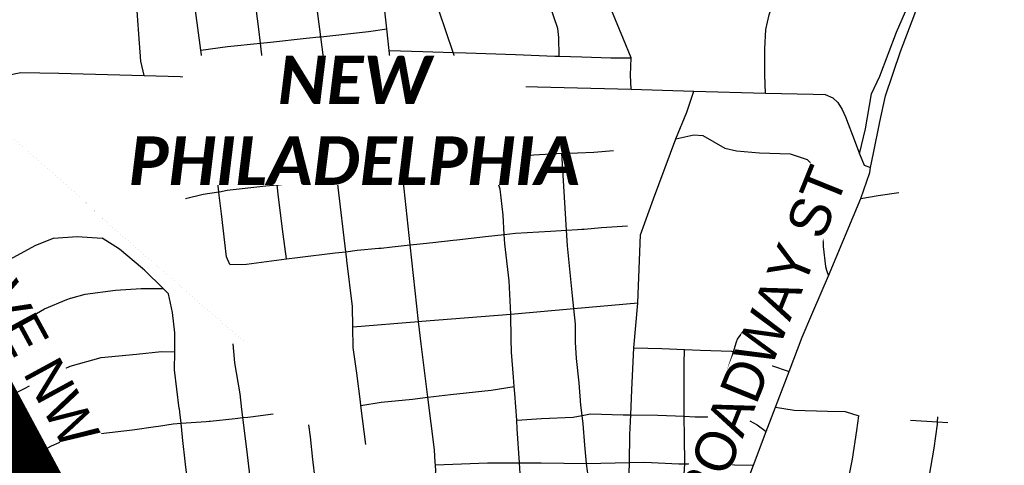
# Model space of a CAD drawing. Header units: feet. Extents: x 2045852 to 2423567, y 671180 to 1091522.
# Tile 72 of 101: x 2257890 to 2263984, y 911551 to 914307. Entities that reach past the tile are written whole.
import ezdxf

# ---------------------------------------------------------------- set-up
doc = ezdxf.new("R2010")
doc.units = ezdxf.units.FT
doc.header["$MEASUREMENT"] = 0
doc.linetypes.add('rr2', pattern=[0])
for name, color, linetype in [('GM_X_City_Street', 7, 'Continuous'), ('GM_X_Corporation_Text', 7, 'Continuous'), ('GM_X_Rail_Line', 7, 'rr2'), ('GM_X_State_Route', 1, 'Continuous'), ('SH_TextH', 4, 'Continuous')]:
    doc.layers.add(name, color=color, linetype=linetype)
doc.styles.add('Style-font30', font='font30.shx')

msp = doc.modelspace()

# ---------------------------------------------------------------- linework, layer by layer
at = {"layer": 'GM_X_City_Street', "flags": 128}
for points in [[(2259033.9, 913942.7), (2259032.9, 913951.9), (2259022.4, 914045.3), (2259012.3, 914119.2), (2258978.9, 914364.3), (2258946.4, 914630.2), (2258937.6, 914701.3), (2258902.2, 915024.2), (2258873.2, 915266), (2258868.5, 915305), (2258859.1, 915542.3), (2258839.9, 915925.4), (2258830.1, 915957.5)], [(2262505, 913852.4), (2262502.1, 913966.2), (2262501.4, 914126.5), (2262508.3, 914246.7), (2262529.1, 914336.7), (2262564, 914446.6), (2262592.9, 914552.6), (2262600.8, 914678.8), (2262620.9, 914792.8), (2262669.8, 914904.6), (2262825.1, 915051.5), (2263030.6, 915218.1), (2263109.2, 915289.6), (2263165.9, 915371.2), (2263194.8, 915430), (2263251.4, 915544.9), (2263306.2, 915640.6), (2263382.9, 915718.1), (2263441.1, 915739.6), (2263523.2, 915742.9), (2263716.6, 915657.1), (2263858.2, 915593.7), (2263904.8, 915566.1), (2263968.6, 915528.3)], [(2260812.3, 913408.3), (2260801.8, 913439.1), (2260767.4, 913540), (2260643.2, 913902.6), (2260609.1, 914002.2), (2260574, 914104.4), (2260486.6, 914359.4), (2260441, 914492.5), (2260337.5, 914783.9), (2260319.7, 914834.2), (2260251.3, 915039.1), (2260236.5, 915077.5), (2260221.9, 915115.5), (2260141.4, 915310.6), (2260114.2, 915415), (2260110.9, 915421), (2260014.3, 915597)], [(2263088.5, 913477.3), (2263125.7, 913632.2), (2263161.5, 913848.3), (2263214.5, 913958.1), (2263316.7, 914229.8), (2263463.6, 914567.2), (2263549.3, 914774.8), (2263596.5, 914918.7), (2263702.4, 915138.2), (2263749.5, 915268), (2263804.6, 915397.8), (2263835.2, 915479.7), (2263904.8, 915566.1)], [(2259914.7, 912823.4), (2259908.8, 912872.4), (2259860.3, 913270.5), (2259854.6, 913330), (2259828, 913605.6), (2259802.4, 913833.8), (2259790, 913928.6), (2259754.4, 914201.9), (2259721.3, 914455.3), (2259693.4, 914713.3), (2259662.7, 914997.9), (2259633.6, 915297.9), (2259630.8, 915326.4)], [(2258659.9, 913961.1), (2258641, 914051.2), (2258631.8, 914161.3), (2258617.7, 914359.6), (2258613.4, 914570), (2258603.5, 914736.3), (2258595.5, 914969.1)], [(2261674.5, 913877.4), (2261671.5, 913963.2), (2261674.4, 914071.4), (2261627.3, 914186), (2261552.7, 914367), (2261505.6, 914485.6), (2261464.6, 914606.2), (2261429.3, 914704.7), (2261376.6, 914863.4), (2261365.9, 914893), (2261365.7, 914893.7)], [(2261230, 914080.8), (2261227.1, 914197.4), (2261221.5, 914253.6), (2261170.7, 914396.3), (2261101.5, 914588.2), (2261065, 914689.7), (2261027.7, 914800.9)], [(2259411.4, 913882.5), (2259409.4, 913900), (2259407.6, 913915.9), (2259404.6, 913942.9), (2259380, 914162.1), (2259370.3, 914248.9), (2259332.6, 914537.7), (2259321, 914643.4)], [(2259754.4, 914201.9), (2260048.6, 914233.3), (2260161.5, 914250.4)], [(2259012.3, 914119.2), (2259177.3, 914142.2), (2259380, 914162.1), (2259441.7, 914168.1), (2259664, 914192.3), (2259743, 914200.7), (2259754.4, 914201.9)], [(2260176, 914117.3), (2260385.8, 914110.2), (2260574, 914104.4), (2260653.9, 914102), (2260958, 914091.4), (2261202.1, 914081.4), (2261230, 914080.8), (2261370.2, 914078), (2261548.3, 914070.5), (2261674.4, 914071.4)], [(2257570.2, 913846.9), (2257678.9, 913905.6), (2257806.3, 913961.1), (2257896.8, 913980.8), (2258132.4, 913976.9), (2258659.9, 913961.1), (2259032.9, 913951.9), (2259404.6, 913942.9), (2259453, 913941.7), (2259790, 913928.6), (2260198.4, 913912.7)], [(2259190.3, 912793.5), (2259170.7, 912839.8), (2259138.8, 913106.5), (2259123.2, 913238.9), (2259122.8, 913242.4), (2259097.6, 913455.6), (2259065.5, 913684.3), (2259042.9, 913862.8), (2259034.4, 913938.8), (2259033.9, 913942.7)], [(2259540.5, 912827.1), (2259520.1, 912981.2), (2259491.9, 913209.8), (2259483.1, 913284.8), (2259463.8, 913448.5), (2259422.5, 913783.5), (2259411.4, 913882.5)], [(2260198.4, 913912.7), (2260643.2, 913902.6), (2260844.6, 913898), (2261674.5, 913877.4), (2262062.8, 913865.4), (2262505, 913852.4), (2262801.5, 913847), (2262875.5, 913844.1), (2262921.7, 913824.9), (2262954, 913794), (2262980.9, 913752.1), (2263001.6, 913707.4), (2263059.9, 913548.9), (2263088.5, 913477.3), (2263116.8, 913408.4), (2263156.5, 913392.6)], [(2261950.2, 913569.5), (2261950.5, 913570.1), (2262019.4, 913734.9), (2262062.8, 913865.4)], [(2261725.4, 912816.8), (2261731.4, 912976.7), (2261812.2, 913200.1), (2261950.2, 913569.5)], [(2261950.5, 913570.1), (2262062.7, 913595.2), (2262118.7, 913590.7), (2262254.2, 913513.4), (2262326.1, 913496.8), (2262468.1, 913483.6), (2262658.2, 913477.9), (2262764, 913443), (2262815.6, 913390.4), (2262840.8, 913288), (2262848.3, 913194.9), (2262857.1, 913085.5), (2262863.7, 912905.1), (2262876.7, 912780.7), (2262882.5, 912758.6), (2262896.9, 912723.5)], [(2258384.6, 910762.8), (2258384.1, 910770.4), (2258341, 910907.2), (2258219.4, 911111.6), (2258134.7, 911257.6), (2257988.3, 911510.2), (2257944.2, 911592.5), (2257757.5, 911941), (2257620.4, 912196.9), (2257579.6, 912267.1), (2257543.6, 912329), (2257399.2, 912598.1), (2257368.7, 912655), (2257225.9, 912920.1), (2256914, 913492.7)], [(2260715.6, 913427.1), (2260801.8, 913439.1), (2260844.7, 913445.1), (2261073.1, 913471.3), (2261215.3, 913480.1), (2261245.9, 913480.8), (2261343.4, 913483), (2261443.5, 913488.2), (2261565.6, 913497.2)], [(2261398.6, 911562.4), (2261387.8, 911676.3), (2261376.6, 911808.3), (2261370.8, 911859.1), (2261363.7, 911922.2), (2261352.3, 912062.1), (2261336.6, 912212), (2261330.1, 912312), (2261329.3, 912423.6), (2261319.6, 912520.6), (2261311.7, 912600), (2261280.9, 912908.7), (2261275, 913005.4), (2261245.9, 913480.8)], [(2259126.3, 913243), (2259174.1, 913252.5), (2259414.4, 913278.6), (2259483.1, 913284.8), (2259496.5, 913286), (2259740.9, 913316), (2259854.6, 913330), (2260075.5, 913357.3), (2260256.9, 913377.3), (2260264.3, 913378.1), (2260291.4, 913381)], [(2260291.4, 913381), (2260363.9, 913389), (2260682.4, 913422.4), (2260715.6, 913427.1)], [(2260928.5, 910787.3), (2260943.8, 910861.2), (2260964, 910958.6), (2260976.8, 911017.9), (2261003.7, 911141.9), (2261013.2, 911242.3), (2261009.6, 911278), (2260986.9, 911500.1), (2260982.8, 911566.2), (2260970, 911776.2), (2260966.3, 911830.1), (2260954.6, 911996.2), (2260951, 912038.7), (2260946.1, 912096.2), (2260934.3, 912250.1), (2260931.4, 912331.5), (2260929, 912486.6), (2260918.6, 912691.1), (2260892.5, 912921.7), (2260889, 912979.6), (2260881.9, 913098.2), (2260863.2, 913258.6), (2260812.8, 913406.7), (2260812.3, 913408.3)], [(2258917.4, 913200.5), (2259025.7, 913227.7), (2259122.8, 913242.4), (2259125.9, 913242.9), (2259126.3, 913243)], [(2263096.6, 913202.2), (2263202.4, 913220.8), (2263330.7, 913237.7)], [(2262327.3, 912315.2), (2262332.8, 912330.7), (2262411, 912436.8), (2262539.1, 912668.8), (2262584.6, 912791.4), (2262626, 912910.5), (2262686, 913013.6), (2262741.6, 913079), (2262848.3, 913194.9)], [(2261369.3, 913011), (2261383.6, 913011.8), (2261491.7, 913020.9), (2261651.9, 913031.6)], [(2256593.5, 912175.3), (2256839.6, 912304.3), (2256989.9, 912382), (2257179.2, 912479.8), (2257399.2, 912598.1), (2257520.6, 912663.3), (2257767.8, 912793.4), (2257826.4, 912824.3), (2257989.2, 912912.9), (2258098.6, 912956.6), (2258246.5, 912966.9), (2258400.8, 912955.2)], [(2258651.2, 912768.3), (2258508.6, 912887.2), (2258400.8, 912955.2)], [(2260596.4, 912946.6), (2260772.8, 912966.8), (2260889, 912979.6), (2260959.1, 912987.3), (2261175.3, 912999.5), (2261275, 913005.4), (2261342.9, 913009.4), (2261369.3, 913011)], [(2259190.3, 912793.5), (2259294.4, 912794.7), (2259540.5, 912827.1), (2259609, 912836.2), (2259843.3, 912864.3), (2259908.8, 912872.4), (2259979.6, 912881.2), (2260113.5, 912893.7), (2260127.6, 912895.1)], [(2260127.6, 912895.1), (2260195.9, 912901.5), (2260307.6, 912914), (2260369.6, 912920.9), (2260388.2, 912923)], [(2260388.2, 912923), (2260446.3, 912929.5), (2260573.8, 912944), (2260596.4, 912946.6)], [(2260033.4, 911680.8), (2260001.9, 911921.2), (2259998.8, 911944.4), (2259976.5, 912120.2), (2259954.5, 912279.9), (2259952.2, 912408.1), (2259949.9, 912534), (2259915.5, 912817.3), (2259914.7, 912823.4)], [(2261715.2, 912553), (2261715.4, 912555.1), (2261725.4, 912816.8)], [(2258878.3, 911901.5), (2258878.1, 911902.7), (2258848.4, 912142.2), (2258849.5, 912253.9), (2258850.6, 912370.7), (2258835.7, 912495.8), (2258810.6, 912612.3), (2258778, 912644.5), (2258663.2, 912758.3), (2258652.9, 912766.9), (2258651.2, 912768.3)], [(2258205.2, 912584.1), (2258206.7, 912584.5), (2258296.2, 912610.4), (2258482.6, 912635), (2258642.7, 912643.7), (2258778, 912644.5)], [(2257551, 912249.7), (2257579.6, 912267.1), (2257655.4, 912313.1), (2257890.5, 912429.4), (2258043.3, 912518.3), (2258181.9, 912577.3), (2258205.2, 912584.1)], [(2260379.7, 912442.5), (2260929, 912486.6), (2261319.6, 912520.6), (2261715.4, 912555.1)], [(2261662, 911498.8), (2261662, 911499.5), (2261663.5, 911568.9), (2261667.2, 911739.3), (2261672.1, 911862.3), (2261678.4, 912018.1), (2261691.8, 912277.4), (2261715.2, 912553)], [(2259952.2, 912408.1), (2260359.3, 912440.8), (2260379.2, 912442.4), (2260379.7, 912442.5)], [(2259265.9, 911896.9), (2259254.2, 911992.8), (2259222, 912184.3), (2259211.5, 912303.1)], [(2262176.1, 911850), (2262194.6, 911912.6), (2262261.9, 912112.6), (2262297.4, 912219.7), (2262307.5, 912253.5), (2262317.8, 912288.3), (2262327.2, 912314.8), (2262327.3, 912315.2)], [(2257737.8, 911929.9), (2257757.5, 911941), (2257809.4, 911970.3), (2258062.8, 912098.1), (2258203.4, 912165.3), (2258394.5, 912217.7), (2258612.2, 912238.6), (2258768, 912254.1), (2258849.5, 912253.9)], [(2261691.8, 912277.4), (2261864.7, 912273.1), (2262005.4, 912267.1), (2262103.7, 912263), (2262296.5, 912257.7), (2262307.5, 912253.5), (2262379.5, 912225.7), (2262543.5, 912167.6), (2262651.5, 912130.7)], [(2262003, 911863.2), (2262003, 911865.6), (2262002.9, 911875.8), (2262002.8, 911962), (2262003.5, 912178.4), (2262005.4, 912267.1)], [(2260001.9, 911921.2), (2260127.3, 911941.6), (2260321.5, 911960.5), (2260416.3, 911971.7), (2260555.5, 911988.3), (2260807.7, 912016.6), (2260951, 912038.7)], [(2258898.4, 911723.7), (2258898.3, 911724.2), (2258888.6, 911811), (2258880.9, 911880.5), (2258878.3, 911901.5)], [(2259315.9, 911474.9), (2259295.8, 911651.5), (2259272.1, 911846), (2259267.6, 911882.5), (2259265.9, 911896.9)], [(2259318.8, 911851.9), (2259459.1, 911869.3)], [(2260966.3, 911830.1), (2261119, 911840), (2261315.4, 911848.8), (2261370.8, 911859.1), (2261423.8, 911868.8), (2261626, 911862.5), (2261672.1, 911862.3), (2261838.7, 911861.7), (2262003.1, 911854.5), (2262071.7, 911851.5), (2262176.1, 911850), (2262326.7, 911843.7), (2262387, 911839.2), (2262454.2, 911800.8), (2262510.4, 911761.1)], [(2262006.7, 911560.3), (2262004.5, 911727.6), (2262003.1, 911854.5), (2262003, 911863.2)], [(2262567.4, 911910.3), (2262682.6, 911892.5), (2262889.5, 911885.6), (2262999.8, 911884.3), (2263084.6, 911858)], [(2262962.9, 911181.7), (2262964.2, 911187.8), (2262981.5, 911269.3), (2263044.5, 911588.9), (2263070.7, 911765.7), (2263084.6, 911858)], [(2258748.7, 911793.7), (2258839.9, 911807.4), (2258888.6, 911811), (2259043.6, 911822.6), (2259062.8, 911824)], [(2259062.8, 911824), (2259069.7, 911824.5), (2259223.5, 911840), (2259272.1, 911846), (2259302.1, 911849.8), (2259318.8, 911851.9)], [(2259718.2, 911468.2), (2259704.7, 911586.5), (2259689.2, 911726.4), (2259679.3, 911802.2)], [(2263366, 910107), (2263380.7, 910335.3), (2263416.9, 910639), (2263450.7, 910956.5), (2263465.9, 911085.2), (2263475.4, 911165.7), (2263508.9, 911417.1), (2263550.8, 911656.7), (2263571, 911805.6), (2263571.2, 911819.7), (2263571.8, 911851.7)], [(2263403.8, 911831.3), (2263571.2, 911819.7), (2263634.9, 911815.3)], [(2257988.6, 911617.4), (2258086.2, 911672.3), (2258181.4, 911712.5), (2258251, 911732.1), (2258588.5, 911769.7), (2258729.9, 911790.9), (2258748.7, 911793.7)], [(2258929.8, 911457.2), (2258929.8, 911457.2), (2258916.8, 911558.9), (2258898.4, 911723.7)], [(2257154.1, 911169.6), (2257492.8, 911344.7), (2257541.6, 911371.3), (2257848.9, 911538.8), (2257944.2, 911592.5), (2257976.7, 911610.7), (2257988.6, 911617.4)], [(2260463.4, 911554.4), (2260784.6, 911567.2), (2260982.8, 911566.2), (2261117.7, 911565.5), (2261398.6, 911562.4), (2261663.5, 911568.9), (2261757.6, 911571.2), (2261970.5, 911560.5), (2262006.7, 911560.3), (2262177.2, 911559.5), (2262313.7, 911554.9), (2262431, 911553)], [(2261426.5, 911301.2), (2261426.5, 911301.5), (2261423.2, 911380.7), (2261398.6, 911562.4)], [(2261988.2, 911269.8), (2262006.7, 911560.3)]]:
    msp.add_lwpolyline(points, dxfattribs=at)
at = {"layer": 'GM_X_Rail_Line', "ltscale": 0.125, "const_width": 0.18, "flags": 128}
msp.add_lwpolyline([(2254202.1, 917113.9), (2254209, 917060), (2254303.5, 916815.5), (2254441.2, 916619.5), (2254566.9, 916505.7), (2254853.4, 916248.2), (2256457.1, 914794.5), (2258266.5, 913208.2), (2258402.3, 913078), (2259288.1, 912308.1)], dxfattribs=at)
at = {"layer": 'GM_X_State_Route', "flags": 128}
for points in [[(2263174.5, 913482.1), (2263213.5, 913675.4), (2263248.4, 913835.8), (2263340.6, 914110.7), (2263452.6, 914403.7), (2263574.8, 914676.7), (2263716.5, 915007.9), (2263923.6, 915437.6), (2263968.6, 915528.3), (2264016.3, 915624.3), (2264061.7, 915708.7), (2264096.9, 915756.3), (2264105, 915767.4)], [(2260459.9, 911607.7), (2260457.3, 911647.6), (2260416.3, 911971.7), (2260374.4, 912302.4), (2260359.3, 912440.8), (2260307.6, 912914), (2260256.9, 913377.3), (2260198.4, 913912.7), (2260176, 914117.3), (2260161.5, 914250.4), (2260106.1, 914756.6), (2260034.7, 915410.4), (2260031.5, 915438.9)], [(2262799.8, 912498.8), (2262896.9, 912723.5), (2263096.6, 913202.2), (2263151.5, 913362.6), (2263156.5, 913392.6), (2263174.5, 913482.1)], [(2262322.1, 911263.6), (2262431, 911553), (2262510.4, 911761.1), (2262567.4, 911910.3), (2262651.5, 912130.7), (2262732.4, 912342.9), (2262793.3, 912483.7), (2262799.8, 912498.8)], [(2260430.8, 911287.1), (2260452.3, 911395.3), (2260465.9, 911515.6), (2260463.4, 911554.4), (2260462.5, 911568.4), (2260459.9, 911607.7)]]:
    msp.add_lwpolyline(points, dxfattribs=at)

# ---------------------------------------------------------------- next in the draw order: texts
at = {"layer": 'GM_X_Corporation_Text', "color": 1, "insert": (2259961.4, 913685.3), "char_height": 300, "width": 2120.451, "attachment_point": 5, "rotation": 0.00001, "style": 'Style-font30', "bg_fill": 3, "box_fill_scale": 1, "bg_fill_color": 256, "bg_fill_transparency": 0}
msp.add_mtext('{\\fCalibri|b1|i1|c0|p34;NEW PHILADELPHIA}', dxfattribs=at)
at = {"layer": 'SH_TextH', "color": 2, "char_height": 250, "attachment_point": 1, "style": 'Style-font30', "bg_fill": 3, "box_fill_scale": 1, "bg_fill_color": 256, "bg_fill_transparency": 0}
for s, insert, width, rotation in [('UNION AVE NW', (2257203.8, 913939.8), 2635.462, 298.52358), ('N BROADWAY ST', (2261735.2, 910824.8), 2915.267, 67.98936)]:
    msp.add_mtext(s, dxfattribs=dict(at, insert=insert, width=width, rotation=rotation))

# ---------------------------------------------------------------- next in the draw order: linework, layer by layer
at = {"layer": 'SH_TextH', "const_width": 275}
msp.add_lwpolyline([(2256178.4, 914872.5), (2258384.1, 910770.4), (2258391.5, 910644.6), (2258371.3, 910505.7)], dxfattribs=at)

doc.saveas('drawing.dxf')
